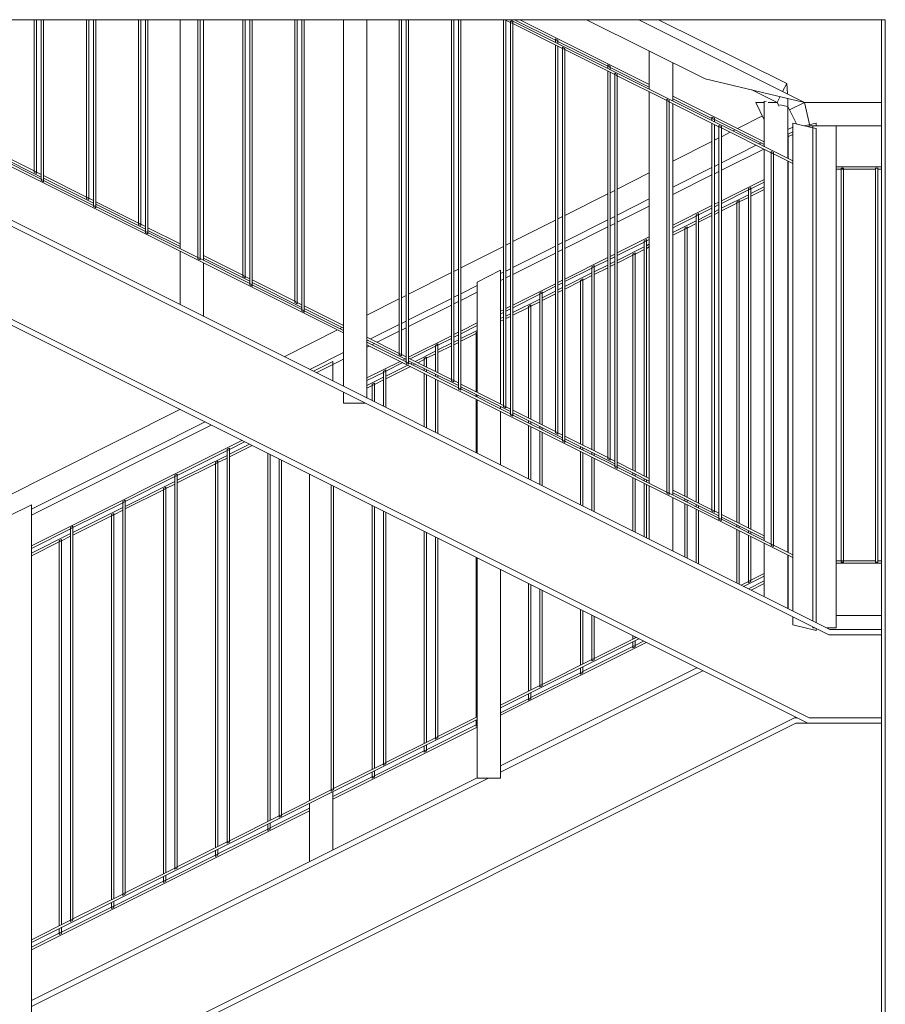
# Model space of a CAD drawing. Header units: centimetres. Extents: x -1589 to 108054, y -205274 to 31709.
# Tile 61 of 256: x 186 to 370, y -4333 to -4123. Entities that reach past the tile are written whole.
import ezdxf

# ---------------------------------------------------------------- set-up
doc = ezdxf.new("R2010")
doc.units = ezdxf.units.CM
doc.header["$LTSCALE"] = 0.01
doc.header["$MEASUREMENT"] = 0
doc.layers.add('2_barierki.ISTN_Nr_pióra__1', color=8, linetype='Continuous', lineweight=0)
doc.layers.add('2_lądowisko_IFC.ISTN_Nr_pióra__1', color=8, linetype='Continuous', lineweight=9)

msp = doc.modelspace()

# ---------------------------------------------------------------- linework, layer by layer
at = {"layer": '2_barierki.ISTN_Nr_pióra__1', "color": 8, "linetype": 'Continuous', "lineweight": 5, "ltscale": 0.1}
for p, q in [((188.61692, -4155.3096), (188.61692, -4123.05833)), ((189.11692, -4155.5596), (189.11692, -4123.05833)), ((190.10731, -4157.08349), (190.10731, -4123.05833)), ((190.60731, -4157.33349), (190.60731, -4123.05833)), ((199.72803, -4160.86516), (199.72803, -4123.05833)), ((200.22803, -4161.11516), (200.22803, -4123.05833)), ((201.21842, -4162.63905), (201.21842, -4123.05833)), ((201.71842, -4162.88905), (201.71842, -4123.05833)), ((210.83914, -4166.42071), (210.83914, -4123.05833)), ((211.33914, -4166.67071), (211.33914, -4123.05833)), ((212.32953, -4168.1946), (212.32953, -4123.05833)), ((212.82953, -4168.4446), (212.82953, -4123.05833)), ((219.70025, -4171.87996), (219.70025, -4123.05833)), ((223.44064, -4173.75016), (223.44064, -4123.05833)), ((223.94064, -4174.00016), (223.94064, -4123.05833)), ((224.70025, -4174.37996), (224.70025, -4123.05833)), ((233.06136, -4177.53182), (233.06136, -4123.05833)), ((233.56136, -4177.78182), (233.56136, -4123.05833)), ((234.55175, -4179.30571), (234.55175, -4123.05833)), ((235.05175, -4179.55571), (235.05175, -4123.05833)), ((244.17247, -4183.08738), (244.17247, -4123.05833)), ((244.67247, -4183.33738), (244.67247, -4123.05833)), ((245.66286, -4184.86127), (245.66286, -4123.05833)), ((246.16286, -4185.11127), (246.16286, -4123.05833)), ((254.52397, -4201.22011), (254.52397, -4123.05833)), ((259.52397, -4203.72011), (259.52397, -4123.05833)), ((266.3947, -4194.19849), (266.3947, -4123.05833)), ((266.8947, -4194.44849), (266.8947, -4123.05833)), ((267.88508, -4195.97238), (267.88508, -4123.05833)), ((268.38508, -4196.22238), (268.38508, -4123.05833)), ((277.50581, -4199.75405), (277.50581, -4123.05833)), ((278.00581, -4200.00405), (278.00581, -4123.05833)), ((278.99619, -4201.52794), (278.99619, -4123.05833)), ((279.49619, -4201.77794), (279.49619, -4123.05833)), ((288.61692, -4205.3096), (288.61692, -4123.05833)), ((290.10731, -4123.64251), (288.93894, -4123.05833)), ((289.11692, -4205.5596), (289.11692, -4123.14731)), ((350.2649, -4153.16229), (290.05698, -4123.05833)), ((290.10731, -4123.363), (290.60731, -4123.613)), ((290.10731, -4123.64251), (290.10731, -4123.363)), ((290.60731, -4123.89251), (290.10731, -4123.64251)), ((290.10731, -4207.08349), (290.10731, -4123.64251)), ((290.60731, -4123.89251), (290.60731, -4123.613)), ((301.21842, -4129.19806), (290.60731, -4123.89251)), ((290.60731, -4207.33349), (290.60731, -4123.89251)), ((299.72803, -4127.42417), (290.99633, -4123.05833)), ((319.70025, -4136.85127), (292.11437, -4123.05833)), ((331.58441, -4135.69172), (306.31761, -4123.05833)), ((352.76475, -4140.69172), (317.49795, -4123.05833)), ((348.98243, -4136.63078), (321.64662, -4123.05833)), ((299.72803, -4127.14467), (300.22803, -4127.39467)), ((299.72803, -4127.42417), (299.72803, -4127.14467)), ((300.22803, -4127.67417), (299.72803, -4127.42417)), ((299.72803, -4127.89385), (299.72803, -4127.42417)), ((299.72803, -4210.86516), (299.72803, -4128.45287)), ((300.22803, -4127.67417), (300.22803, -4127.39467)), ((310.83914, -4132.97973), (300.22803, -4127.67417)), ((300.22803, -4128.14385), (300.22803, -4127.67417)), ((300.22803, -4211.11516), (300.22803, -4128.70287)), ((301.21842, -4128.91856), (301.71842, -4129.16856)), ((301.21842, -4129.19806), (301.21842, -4128.91856)), ((301.71842, -4129.44806), (301.21842, -4129.19806)), ((301.21842, -4212.63905), (301.21842, -4129.19806)), ((301.71842, -4129.44806), (301.71842, -4129.16856)), ((312.32953, -4134.75362), (301.71842, -4129.44806)), ((301.71842, -4212.88905), (301.71842, -4129.44806)), ((319.70025, -4137.87996), (319.70025, -4129.74965)), ((310.83914, -4132.70022), (311.33914, -4132.95022)), ((310.83914, -4132.97973), (310.83914, -4132.70022)), ((311.33914, -4133.22973), (310.83914, -4132.97973)), ((310.83914, -4133.44941), (310.83914, -4132.97973)), ((311.33914, -4133.22973), (311.33914, -4132.95022)), ((324.70025, -4140.37996), (324.70025, -4132.24965)), ((310.83914, -4216.42071), (310.83914, -4134.00843)), ((319.70025, -4137.41029), (311.33914, -4133.22973)), ((311.33914, -4133.69941), (311.33914, -4133.22973)), ((311.33914, -4216.67071), (311.33914, -4134.25843)), ((312.32953, -4134.47411), (312.82953, -4134.72411)), ((312.32953, -4134.75362), (312.32953, -4134.47411)), ((312.82953, -4135.00362), (312.32953, -4134.75362)), ((312.32953, -4218.1946), (312.32953, -4134.75362)), ((312.82953, -4135.00362), (312.82953, -4134.72411)), ((323.44064, -4140.30918), (312.82953, -4135.00362)), ((312.82953, -4218.4446), (312.82953, -4135.00362)), ((352.76475, -4140.69172), (331.58441, -4135.69172)), ((348.11451, -4138.36661), (348.98243, -4136.63078)), ((349.16138, -4138.89004), (348.98243, -4136.63078)), ((319.70025, -4221.87996), (319.70025, -4138.43898)), ((344.20422, -4149.10325), (324.70025, -4139.35127)), ((346.94119, -4140.71326), (341.54911, -4138.04407)), ((323.44064, -4140.02967), (323.94064, -4140.27967)), ((323.44064, -4140.30918), (323.44064, -4140.02967)), ((323.94064, -4140.55918), (323.44064, -4140.30918)), ((323.44064, -4223.75016), (323.44064, -4140.30918)), ((323.94064, -4140.55918), (323.94064, -4140.27967)), ((334.55175, -4145.86473), (323.94064, -4140.55918)), ((323.94064, -4224.00016), (323.94064, -4140.55918)), ((333.06136, -4144.09084), (324.70025, -4139.91029)), ((324.70025, -4224.37996), (324.70025, -4140.93898)), ((344.20025, -4144.38078), (342.37683, -4140.71326)), ((342.37683, -4140.71326), (344.20455, -4140.71326)), ((344.20418, -4150.13193), (344.20457, -4140.41856)), ((344.20457, -4140.41856), (344.57678, -4140.50614)), ((345.01901, -4140.71326), (346.94119, -4140.71326)), ((346.94119, -4140.71326), (347.56563, -4139.46438)), ((347.40681, -4141.46918), (346.94119, -4140.71326)), ((347.48966, -4141.19152), (349.19594, -4141.593)), ((349.20025, -4144.38078), (349.20025, -4139.85026)), ((349.57392, -4142.28795), (352.76786, -4140.69177)), ((352.76786, -4140.69177), (353.94767, -4145.69177)), ((352.76786, -4140.69177), (369.2004, -4140.69177)), ((254.52397, -4189.85084), (159.52397, -4142.35084)), ((349.19637, -4152.62803), (349.19594, -4141.593)), ((351.07656, -4145.29321), (349.20025, -4141.54061)), ((333.06136, -4143.81133), (333.56136, -4144.06133)), ((333.06136, -4144.09084), (333.06136, -4143.81133)), ((333.56136, -4144.34084), (333.06136, -4144.09084)), ((333.06136, -4144.56052), (333.06136, -4144.09084)), ((333.06136, -4227.53182), (333.06136, -4145.11954)), ((333.56136, -4144.34084), (333.56136, -4144.06133)), ((344.17247, -4149.6464), (333.56136, -4144.34084)), ((333.56136, -4144.81052), (333.56136, -4144.34084)), ((333.56136, -4227.78182), (333.56136, -4145.36954)), ((334.55175, -4145.58522), (335.05175, -4145.83522)), ((334.55175, -4145.86473), (334.55175, -4145.58522)), ((338.50927, -4146.25578), (343.80621, -4143.58822)), ((349.20025, -4144.38078), (349.19605, -4144.37395)), ((349.20025, -4152.62996), (349.20025, -4145.16561)), ((350.2649, -4145.10161), (354.52407, -4146.10706)), ((350.2649, -4249.09057), (350.2649, -4145.10161)), ((352.76637, -4145.69212), (355.26786, -4145.10187)), ((355.26786, -4145.69177), (355.26786, -4145.10187)), ((335.05175, -4146.11473), (334.55175, -4145.86473)), ((334.55175, -4229.30571), (334.55175, -4145.86473)), ((335.05175, -4146.11473), (335.05175, -4145.83522)), ((345.66286, -4151.42029), (335.05175, -4146.11473)), ((335.05175, -4229.55571), (335.05175, -4146.11473)), ((335.05175, -4147.997), (336.92726, -4147.05248)), ((337.48427, -4146.77197), (337.95226, -4146.53629)), ((344.20025, -4149.10127), (344.20025, -4146.34595)), ((350.2649, -4145.93862), (349.20025, -4146.47095)), ((349.20025, -4147.47469), (350.2649, -4146.94264)), ((349.20025, -4148.06431), (350.2649, -4147.53225)), ((349.26489, -4152.66228), (349.26489, -4147.44208)), ((353.56821, -4145.88141), (353.94767, -4145.69177)), ((353.94767, -4145.69177), (354.52407, -4145.69177)), ((354.52407, -4145.69177), (359.52407, -4145.69177)), ((354.52407, -4146.10706), (354.52407, -4145.69177)), ((354.52407, -4146.10706), (355.2649, -4146.28195)), ((354.52407, -4251.22016), (354.52407, -4146.10706)), ((355.2649, -4251.59057), (355.2649, -4146.28195)), ((359.52407, -4145.69177), (369.2004, -4145.69177)), ((359.52407, -4252.69177), (359.52407, -4145.69177)), ((324.70025, -4153.21004), (333.06136, -4148.99936)), ((333.56136, -4148.74756), (334.55175, -4148.2488)), ((335.05175, -4153.57385), (342.49551, -4149.83661)), ((343.05337, -4149.55653), (343.52209, -4149.3212)), ((344.07995, -4149.04112), (344.20025, -4148.98072)), ((344.17247, -4149.36689), (344.20421, -4149.38276)), ((344.17247, -4149.6464), (344.17247, -4149.36689)), ((344.2042, -4149.66226), (344.17247, -4149.6464)), ((344.17247, -4150.11608), (344.17247, -4149.6464)), ((188.61692, -4155.3096), (179.49619, -4150.74924)), ((190.10731, -4156.61381), (179.49619, -4151.30826)), ((190.10731, -4157.08349), (179.49619, -4151.77794)), ((335.05175, -4155.13851), (344.07553, -4150.62662)), ((344.17247, -4233.08738), (344.17247, -4150.67509)), ((344.20086, -4234.13027), (344.20416, -4150.69094)), ((345.66286, -4151.14078), (346.16286, -4151.39078)), ((345.66286, -4151.42029), (345.66286, -4151.14078)), ((346.16286, -4151.67029), (345.66286, -4151.42029)), ((345.66286, -4234.86127), (345.66286, -4151.42029)), ((346.16286, -4151.67029), (346.16286, -4151.39078)), ((350.2649, -4153.7213), (346.16286, -4151.67029)), ((346.16286, -4235.11127), (346.16286, -4151.67029)), ((333.56136, -4154.32212), (334.55175, -4153.82488)), ((349.1997, -4236.62969), (349.1964, -4153.18705)), ((349.20025, -4236.62996), (349.20025, -4153.18898)), ((349.26489, -4236.66228), (349.26489, -4153.2213)), ((189.11692, -4155.5596), (188.61692, -4155.3096)), ((188.61692, -4155.58911), (188.61692, -4155.3096)), ((188.61692, -4155.58911), (189.11692, -4155.83911)), ((190.10731, -4156.05479), (189.11692, -4155.5596)), ((189.11692, -4155.83911), (189.11692, -4155.5596)), ((312.82953, -4159.18817), (319.70025, -4155.72805)), ((324.70025, -4158.77096), (333.06136, -4154.57315)), ((324.70025, -4160.31426), (333.06136, -4156.13371)), ((333.56136, -4155.88371), (334.55175, -4155.38851)), ((359.52407, -4154.44177), (369.2004, -4154.44177)), ((359.52407, -4154.94177), (360.59699, -4154.94177)), ((360.59699, -4154.69177), (361.09699, -4154.69177)), ((360.59699, -4154.94177), (360.59699, -4154.69177)), ((360.59699, -4154.94177), (361.09699, -4154.94177)), ((360.59699, -4238.44177), (360.59699, -4154.94177)), ((361.09699, -4154.94177), (361.09699, -4154.69177)), ((361.09699, -4154.94177), (367.88517, -4154.94177)), ((361.09699, -4238.44177), (361.09699, -4154.94177)), ((367.88517, -4154.69177), (368.38517, -4154.69177)), ((367.88517, -4238.69177), (367.88517, -4154.69177)), ((368.38517, -4238.69177), (368.38517, -4154.69177)), ((368.38517, -4154.94177), (369.2004, -4154.94177)), ((190.60731, -4157.33349), (190.10731, -4157.08349)), ((190.10731, -4157.36268), (190.10731, -4157.08349)), ((190.10731, -4157.363), (190.60731, -4157.613)), ((199.72803, -4160.86516), (190.60731, -4156.30479)), ((201.21842, -4162.16937), (190.60731, -4156.86381)), ((201.21842, -4162.63905), (190.60731, -4157.33349)), ((190.60731, -4157.613), (190.60731, -4157.33349)), ((335.05175, -4161.67552), (344.17247, -4157.11516)), ((341.30581, -4159.10751), (344.17247, -4157.67417)), ((301.71842, -4164.78376), (310.83914, -4160.19053)), ((311.33914, -4159.93873), (312.32953, -4159.43997)), ((335.05175, -4162.23454), (340.80581, -4159.35751)), ((340.80581, -4159.078), (341.30581, -4158.828)), ((340.80581, -4159.35751), (340.80581, -4159.078)), ((340.80581, -4159.35751), (341.30581, -4159.10751)), ((340.80581, -4231.40405), (340.80581, -4159.35751)), ((341.30581, -4160.14181), (344.17247, -4158.70847)), ((341.30581, -4159.10751), (341.30581, -4158.828)), ((341.30581, -4231.65405), (341.30581, -4159.10751)), ((341.30581, -4160.70082), (344.17247, -4159.26749)), ((200.22803, -4161.11516), (199.72803, -4160.86516)), ((199.72803, -4161.14467), (199.72803, -4160.86516)), ((199.72803, -4161.14467), (200.22803, -4161.39467)), ((201.21842, -4161.61035), (200.22803, -4161.11516)), ((200.22803, -4161.39467), (200.22803, -4161.11516)), ((210.83914, -4166.42071), (201.71842, -4161.86035)), ((212.32953, -4167.72492), (201.71842, -4162.41937)), ((312.82953, -4164.73082), (319.70025, -4161.28128)), ((333.56136, -4162.42071), (334.55175, -4161.92552)), ((335.05175, -4163.26883), (340.80581, -4160.39181)), ((335.05175, -4163.82785), (338.37476, -4162.16634)), ((338.37476, -4161.88684), (338.87476, -4161.63684)), ((338.37476, -4162.16634), (338.37476, -4161.88684)), ((338.37476, -4162.16634), (338.87476, -4161.91634)), ((338.37476, -4230.18852), (338.37476, -4162.16634)), ((338.87476, -4161.91634), (340.80581, -4160.95082)), ((338.87476, -4161.91634), (338.87476, -4161.63684)), ((338.87476, -4230.43852), (338.87476, -4161.91634)), ((201.71842, -4162.88905), (201.21842, -4162.63905)), ((201.21842, -4162.91856), (201.21842, -4162.63905)), ((201.21842, -4162.91856), (201.71842, -4163.16856)), ((212.32953, -4168.1946), (201.71842, -4162.88905)), ((201.71842, -4163.16856), (201.71842, -4162.88905)), ((312.82953, -4166.24962), (319.70025, -4162.81426)), ((324.70025, -4166.85127), (333.06136, -4162.67071)), ((329.6947, -4164.63355), (330.1947, -4164.38355)), ((330.1947, -4164.66306), (333.06136, -4163.22973)), ((330.1947, -4165.69736), (333.06136, -4164.26403)), ((330.1947, -4164.66306), (330.1947, -4164.38355)), ((333.56136, -4162.97973), (334.55175, -4162.48454)), ((333.56136, -4164.01403), (334.55175, -4163.51883)), ((333.56136, -4164.57304), (334.55175, -4164.07785)), ((211.33914, -4166.67071), (210.83914, -4166.42071)), ((210.83914, -4166.70022), (210.83914, -4166.42071)), ((290.60731, -4170.37934), (299.72803, -4165.78612)), ((300.22803, -4165.53432), (301.21842, -4165.03556)), ((301.71842, -4170.30931), (310.83914, -4165.73012)), ((311.33914, -4165.47909), (312.32953, -4164.98186)), ((311.33914, -4166.99482), (312.32953, -4166.49962)), ((324.70025, -4167.41029), (329.6947, -4164.91306)), ((324.70025, -4168.44458), (329.6947, -4165.94736)), ((327.76365, -4167.4719), (329.6947, -4166.50638)), ((329.6947, -4164.91306), (329.6947, -4164.63355)), ((329.6947, -4164.91306), (330.1947, -4164.66306)), ((329.6947, -4225.84849), (329.6947, -4164.91306)), ((330.1947, -4226.09849), (330.1947, -4164.66306)), ((330.1947, -4166.25638), (333.06136, -4164.82304)), ((210.83914, -4166.70022), (211.33914, -4166.95022)), ((212.32953, -4167.16591), (211.33914, -4166.67071)), ((211.33914, -4166.95022), (211.33914, -4166.67071)), ((212.82953, -4168.4446), (212.32953, -4168.1946)), ((212.32953, -4168.47411), (212.32953, -4168.1946)), ((212.32953, -4168.47411), (212.82953, -4168.72411)), ((219.70025, -4170.85127), (212.82953, -4167.41591)), ((219.70025, -4171.41029), (212.82953, -4167.97492)), ((223.44064, -4173.75016), (212.82953, -4168.4446)), ((212.82953, -4168.72411), (212.82953, -4168.4446)), ((301.71842, -4171.80518), (310.83914, -4167.24482)), ((324.70025, -4169.0036), (327.26365, -4167.7219)), ((327.26365, -4167.44239), (327.76365, -4167.19239)), ((327.26365, -4167.7219), (327.26365, -4167.44239)), ((327.26365, -4167.7219), (327.76365, -4167.4719)), ((327.26365, -4224.63297), (327.26365, -4167.7219)), ((327.76365, -4167.4719), (327.76365, -4167.19239)), ((327.76365, -4224.88297), (327.76365, -4167.4719)), ((289.11692, -4171.12991), (290.10731, -4170.63115)), ((300.22803, -4171.05758), (301.21842, -4170.56034)), ((312.82953, -4172.78663), (319.70025, -4169.35127)), ((312.82953, -4173.34565), (318.58359, -4170.46862)), ((318.58359, -4170.18911), (319.08359, -4169.93911)), ((318.58359, -4170.46862), (318.58359, -4170.18911)), ((318.58359, -4170.46862), (319.08359, -4170.21862)), ((318.58359, -4220.29293), (318.58359, -4170.46862)), ((319.08359, -4170.21862), (319.70025, -4169.91029)), ((319.08359, -4170.21862), (319.08359, -4169.93911)), ((319.08359, -4220.54293), (319.08359, -4170.21862)), ((219.70025, -4183.80825), (219.70025, -4172.43898)), ((279.49619, -4175.97493), (288.61692, -4171.38171)), ((290.60731, -4175.8878), (299.72803, -4171.30861)), ((290.60731, -4177.36073), (299.72803, -4172.80037)), ((300.22803, -4172.55037), (301.21842, -4172.05518)), ((312.82953, -4174.37995), (318.58359, -4171.50292)), ((316.15254, -4172.99795), (316.65254, -4172.74795)), ((316.65254, -4173.02746), (318.58359, -4172.06193)), ((316.65254, -4173.02746), (316.65254, -4172.74795)), ((319.08359, -4171.25292), (319.70025, -4170.94458)), ((319.08359, -4171.81193), (319.70025, -4171.5036)), ((223.94064, -4174.00016), (223.44064, -4173.75016)), ((223.44064, -4174.02967), (223.44064, -4173.75016)), ((223.44064, -4174.02967), (223.94064, -4174.27967)), ((234.55175, -4179.30571), (223.94064, -4174.00016)), ((223.94064, -4174.27967), (223.94064, -4174.00016)), ((233.06136, -4177.53182), (224.70025, -4173.35127)), ((234.55175, -4178.83603), (224.70025, -4173.91029)), ((224.70025, -4186.30825), (224.70025, -4174.93898)), ((301.71842, -4178.34219), (310.83914, -4173.78182)), ((307.97247, -4175.77417), (310.83914, -4174.34084)), ((311.33914, -4173.53182), (312.32953, -4173.03663)), ((311.33914, -4174.09084), (312.32953, -4173.59565)), ((311.33914, -4175.12514), (312.32953, -4174.62995)), ((312.82953, -4174.93896), (316.15254, -4173.27746)), ((316.15254, -4173.27746), (316.15254, -4172.99795)), ((316.15254, -4173.27746), (316.65254, -4173.02746)), ((316.15254, -4219.07741), (316.15254, -4173.27746)), ((316.65254, -4219.32741), (316.65254, -4173.02746)), ((268.38508, -4181.57052), (277.50581, -4176.9773)), ((278.00581, -4176.7255), (278.99619, -4176.22673)), ((283.00025, -4178.98078), (288.00025, -4176.48078)), ((288.00025, -4205.00127), (288.00025, -4176.48078)), ((288.00025, -4177.1967), (288.61692, -4176.8871)), ((289.11692, -4176.63606), (290.10731, -4176.13883)), ((301.71842, -4178.9012), (307.47247, -4176.02417)), ((301.71842, -4179.9355), (307.47247, -4177.05847)), ((307.47247, -4175.74467), (307.97247, -4175.49467)), ((307.47247, -4176.02417), (307.47247, -4175.74467)), ((307.47247, -4176.02417), (307.97247, -4175.77417)), ((307.47247, -4214.73738), (307.47247, -4176.02417)), ((307.97247, -4176.80847), (310.83914, -4175.37514)), ((307.97247, -4175.77417), (307.97247, -4175.49467)), ((307.97247, -4214.98738), (307.97247, -4175.77417)), ((307.97247, -4177.36749), (310.83914, -4175.93416)), ((311.33914, -4175.68416), (312.32953, -4175.18896)), ((233.56136, -4177.78182), (233.06136, -4177.53182)), ((233.06136, -4177.81133), (233.06136, -4177.53182)), ((233.06136, -4177.81133), (233.56136, -4178.06133)), ((234.55175, -4178.27702), (233.56136, -4177.78182)), ((233.56136, -4178.06133), (233.56136, -4177.78182)), ((244.17247, -4183.08738), (235.05175, -4178.52702)), ((245.66286, -4184.39159), (235.05175, -4179.08603)), ((283.00025, -4202.50127), (283.00025, -4178.98078)), ((288.00025, -4178.66426), (288.61692, -4178.35593)), ((289.11692, -4178.10593), (290.10731, -4177.61073)), ((300.22803, -4179.08738), (301.21842, -4178.59219)), ((300.22803, -4179.6464), (301.21842, -4179.1512)), ((301.71842, -4180.49452), (305.04143, -4178.83301)), ((305.04143, -4178.5535), (305.54143, -4178.3035)), ((305.04143, -4178.83301), (305.04143, -4178.5535)), ((305.04143, -4178.83301), (305.54143, -4178.58301)), ((305.04143, -4213.52186), (305.04143, -4178.83301)), ((305.54143, -4178.58301), (307.47247, -4177.61749)), ((305.54143, -4178.58301), (305.54143, -4178.3035)), ((305.54143, -4213.77186), (305.54143, -4178.58301)), ((235.05175, -4179.55571), (234.55175, -4179.30571)), ((234.55175, -4179.58522), (234.55175, -4179.30571)), ((234.55175, -4179.58522), (235.05175, -4179.83522)), ((245.66286, -4184.86127), (235.05175, -4179.55571)), ((235.05175, -4179.83522), (235.05175, -4179.55571)), ((279.49619, -4181.46628), (283.00025, -4179.70702)), ((279.49619, -4182.91629), (283.00025, -4181.16426)), ((290.60731, -4183.89774), (299.72803, -4179.33738)), ((296.36136, -4181.30022), (296.86136, -4181.05022)), ((296.36136, -4181.57973), (296.36136, -4181.30022)), ((296.36136, -4181.57973), (296.86136, -4181.32973)), ((296.86136, -4181.32973), (299.72803, -4179.8964)), ((296.86136, -4182.36403), (299.72803, -4180.93069)), ((296.86136, -4181.32973), (296.86136, -4181.05022)), ((296.86136, -4209.43182), (296.86136, -4181.32973)), ((300.22803, -4180.68069), (301.21842, -4180.1855)), ((300.22803, -4181.23971), (301.21842, -4180.74452)), ((244.67247, -4183.33738), (244.17247, -4183.08738)), ((244.17247, -4183.36689), (244.17247, -4183.08738)), ((244.17247, -4183.36689), (244.67247, -4183.61689)), ((245.66286, -4183.83257), (244.67247, -4183.33738)), ((244.67247, -4183.61689), (244.67247, -4183.33738)), ((259.52397, -4186.033), (266.3947, -4182.57288)), ((266.8947, -4182.32108), (267.88508, -4181.82232)), ((268.38508, -4187.04477), (277.50581, -4182.46558)), ((278.00581, -4182.21455), (278.99619, -4181.71731)), ((278.00581, -4183.66148), (278.99619, -4183.16629)), ((290.60731, -4184.45676), (296.36136, -4181.57973)), ((290.60731, -4185.49106), (296.36136, -4182.61403)), ((294.43032, -4184.13857), (296.36136, -4183.17304)), ((296.36136, -4209.18182), (296.36136, -4181.57973)), ((296.86136, -4182.92304), (299.72803, -4181.48971)), ((246.16286, -4185.11127), (245.66286, -4184.86127)), ((245.66286, -4185.14078), (245.66286, -4184.86127)), ((245.66286, -4185.14078), (246.16286, -4185.39078)), ((254.52397, -4188.26313), (246.16286, -4184.08257)), ((254.52397, -4188.82214), (246.16286, -4184.64159)), ((254.52397, -4189.29182), (246.16286, -4185.11127)), ((246.16286, -4185.39078), (246.16286, -4185.11127)), ((268.38508, -4188.47185), (277.50581, -4183.91148)), ((288.00025, -4185.20127), (288.61692, -4184.89293)), ((288.00025, -4185.76029), (288.61692, -4185.45195)), ((289.11692, -4184.64293), (290.10731, -4184.14774)), ((289.11692, -4185.20195), (290.10731, -4184.70676)), ((290.60731, -4186.05007), (293.93032, -4184.38857)), ((293.93032, -4184.10906), (294.43032, -4183.85906)), ((293.93032, -4184.38857), (293.93032, -4184.10906)), ((293.93032, -4184.38857), (294.43032, -4184.13857)), ((293.93032, -4207.9663), (293.93032, -4184.38857)), ((294.43032, -4184.13857), (294.43032, -4183.85906)), ((294.43032, -4208.2163), (294.43032, -4184.13857)), ((266.8947, -4187.79304), (267.88508, -4187.2958)), ((288.00025, -4186.79458), (288.61692, -4186.48625)), ((288.00025, -4187.3536), (288.61692, -4187.04527)), ((289.11692, -4186.23625), (290.10731, -4185.74106)), ((289.11692, -4186.79527), (290.10731, -4186.30007)), ((241.90036, -4194.9083), (253.22881, -4189.20326)), ((253.78582, -4188.92275), (254.25381, -4188.68707)), ((260.25295, -4191.12762), (266.3947, -4188.04407)), ((261.66325, -4191.83276), (266.3947, -4189.46704)), ((266.8947, -4189.21704), (267.88508, -4188.72185)), ((278.00581, -4190.19849), (278.99619, -4189.7033)), ((279.49619, -4189.4533), (283.00025, -4187.70127)), ((279.49619, -4190.01231), (283.00025, -4188.26029)), ((279.49619, -4191.04661), (283.00025, -4189.29458)), ((282.81921, -4189.66461), (283.00025, -4189.57409)), ((282.81921, -4189.94412), (282.81921, -4189.66461)), ((266.3947, -4194.19849), (259.52397, -4190.76313)), ((267.88508, -4195.5027), (259.52397, -4191.32214)), ((259.52397, -4191.49361), (259.69508, -4191.4077)), ((267.88508, -4195.97238), (259.52397, -4191.79182)), ((268.38508, -4195.00885), (277.50581, -4190.44849)), ((274.63914, -4192.44084), (277.50581, -4191.00751)), ((278.00581, -4190.75751), (278.99619, -4190.26231)), ((278.00581, -4191.79181), (278.99619, -4191.29661)), ((279.49619, -4191.60563), (282.81921, -4189.94412)), ((282.81921, -4189.94412), (283.00025, -4189.8536)), ((282.81921, -4202.41075), (282.81921, -4189.94412)), ((350.2649, -4237.7213), (259.52397, -4192.35084)), ((259.52397, -4192.9024), (260.07553, -4192.62662)), ((260.63455, -4192.34711), (261.10423, -4192.11227)), ((268.75927, -4195.38078), (274.13914, -4192.69084)), ((269.79357, -4195.89793), (274.13914, -4193.72514)), ((274.13914, -4192.41133), (274.63914, -4192.16133)), ((274.13914, -4192.69084), (274.13914, -4192.41133)), ((274.13914, -4192.69084), (274.63914, -4192.44084)), ((274.13914, -4198.07071), (274.13914, -4192.69084)), ((274.63914, -4193.47514), (277.50581, -4192.04181)), ((274.63914, -4192.44084), (274.63914, -4192.16133)), ((274.63914, -4198.32071), (274.63914, -4192.44084)), ((274.63914, -4194.03416), (277.50581, -4192.60082)), ((278.00581, -4192.35082), (278.99619, -4191.85563)), ((247.32265, -4197.61945), (254.52397, -4194.00393)), ((248.11609, -4198.01617), (252.23587, -4195.95628)), ((252.23587, -4196.54645), (254.52397, -4195.4024)), ((252.23587, -4196.54645), (252.23587, -4195.95628)), ((259.52397, -4199.43941), (266.61254, -4195.89512)), ((266.8947, -4194.44849), (266.3947, -4194.19849)), ((266.3947, -4194.478), (266.3947, -4194.19849)), ((266.3947, -4194.478), (266.8947, -4194.728)), ((267.88508, -4194.94368), (266.8947, -4194.44849)), ((266.8947, -4194.728), (266.8947, -4194.44849)), ((267.17156, -4195.61562), (267.64123, -4195.38078)), ((267.73057, -4195.89512), (267.88508, -4195.81787)), ((268.38508, -4196.22238), (267.88508, -4195.97238)), ((267.88508, -4196.25189), (267.88508, -4195.97238)), ((277.50581, -4199.75405), (268.38508, -4195.19368)), ((278.99619, -4201.05826), (268.38508, -4195.7527)), ((270.35258, -4196.17743), (271.7081, -4195.49968)), ((271.7081, -4195.22017), (272.2081, -4194.97017)), ((271.7081, -4195.49968), (271.7081, -4195.22017)), ((271.7081, -4195.49968), (272.2081, -4195.24968)), ((271.7081, -4196.85519), (271.7081, -4195.49968)), ((272.2081, -4195.24968), (274.13914, -4194.28416)), ((272.2081, -4195.24968), (272.2081, -4194.97017)), ((272.2081, -4197.10519), (272.2081, -4195.24968)), ((248.70626, -4198.31126), (252.23587, -4196.54645)), ((252.23587, -4200.07606), (252.23587, -4196.54645)), ((263.02803, -4197.96689), (263.52803, -4197.71689)), ((263.02803, -4198.2464), (263.02803, -4197.96689)), ((263.02803, -4198.2464), (263.52803, -4197.9964)), ((263.52803, -4197.9964), (267.17156, -4196.17463)), ((263.52803, -4199.03069), (268.20585, -4196.69178)), ((263.52803, -4199.58971), (268.76487, -4196.97129)), ((263.52803, -4197.9964), (263.52803, -4197.71689)), ((263.52803, -4205.72214), (263.52803, -4197.9964)), ((267.88508, -4196.25189), (268.38508, -4196.50189)), ((278.99619, -4201.52794), (268.38508, -4196.22238)), ((268.38508, -4196.50189), (268.38508, -4196.22238)), ((268.76487, -4196.41227), (269.23455, -4196.17743)), ((269.32389, -4196.69178), (269.79357, -4196.45694)), ((271.7081, -4197.88389), (271.7081, -4197.41421)), ((272.2081, -4198.13389), (272.2081, -4197.66421)), ((259.52397, -4199.99843), (263.02803, -4198.2464)), ((259.52397, -4201.03273), (263.02803, -4199.28069)), ((261.09699, -4200.80523), (263.02803, -4199.83971)), ((263.02803, -4205.47214), (263.02803, -4198.2464)), ((271.7081, -4209.81217), (271.7081, -4198.4429)), ((272.2081, -4210.06217), (272.2081, -4198.6929)), ((274.13914, -4199.09941), (274.13914, -4198.62973)), ((274.13914, -4211.0277), (274.13914, -4199.65843)), ((274.63914, -4199.34941), (274.63914, -4198.87973)), ((274.63914, -4211.2777), (274.63914, -4199.90843)), ((278.00581, -4200.00405), (277.50581, -4199.75405)), ((277.50581, -4200.03355), (277.50581, -4199.75405)), ((277.50581, -4200.03355), (278.00581, -4200.28355)), ((278.99619, -4200.49924), (278.00581, -4200.00405)), ((278.00581, -4200.28355), (278.00581, -4200.00405)), ((259.52397, -4201.59174), (260.59699, -4201.05523)), ((260.59699, -4200.77572), (261.09699, -4200.52572)), ((260.59699, -4201.05523), (260.59699, -4200.77572)), ((260.59699, -4201.05523), (261.09699, -4200.80523)), ((260.59699, -4204.25662), (260.59699, -4201.05523)), ((261.09699, -4200.80523), (261.09699, -4200.52572)), ((261.09699, -4204.50662), (261.09699, -4200.80523)), ((279.49619, -4201.77794), (278.99619, -4201.52794)), ((278.99619, -4201.80744), (278.99619, -4201.52794)), ((278.99619, -4201.80744), (279.49619, -4202.05744)), ((288.61692, -4205.3096), (279.49619, -4200.74924)), ((290.10731, -4206.61381), (279.49619, -4201.30826)), ((290.10731, -4207.08349), (279.49619, -4201.77794)), ((279.49619, -4202.05744), (279.49619, -4201.77794)), ((254.52397, -4204.82133), (254.52397, -4202.50585)), ((282.81921, -4203.43944), (282.81921, -4202.96976)), ((282.81921, -4215.36773), (282.81921, -4203.99846)), ((283.00025, -4203.52996), (283.00025, -4203.06029)), ((283.00025, -4215.45825), (283.00025, -4204.08898)), ((29.98243, -4301.63078), (219.61995, -4206.12878)), ((254.52397, -4204.82133), (259.15494, -4204.82133)), ((288.00025, -4206.02996), (288.00025, -4205.56029)), ((289.11692, -4205.5596), (288.61692, -4205.3096)), ((288.61692, -4205.58911), (288.61692, -4205.3096)), ((288.61692, -4205.58911), (289.11692, -4205.83911)), ((290.10731, -4206.05479), (289.11692, -4205.5596)), ((289.11692, -4205.83911), (289.11692, -4205.5596)), ((299.72803, -4210.86516), (290.60731, -4206.30479)), ((288.00025, -4217.95825), (288.00025, -4206.58898)), ((290.60731, -4207.33349), (290.10731, -4207.08349)), ((290.10731, -4207.363), (290.10731, -4207.08349)), ((290.10731, -4207.363), (290.60731, -4207.613)), ((301.21842, -4212.16937), (290.60731, -4206.86381)), ((301.21842, -4212.63905), (290.60731, -4207.33349)), ((290.60731, -4207.613), (290.60731, -4207.33349)), ((293.93032, -4208.995), (293.93032, -4208.52532)), ((188.00025, -4227.40308), (225.00802, -4208.82282)), ((188.00025, -4228.66426), (226.34558, -4209.4916)), ((293.93032, -4220.92329), (293.93032, -4209.55402)), ((294.43032, -4209.245), (294.43032, -4208.77532)), ((294.43032, -4221.17329), (294.43032, -4209.80402)), ((296.36136, -4210.21052), (296.36136, -4209.74084)), ((296.86136, -4210.46052), (296.86136, -4209.99084)), ((188.00025, -4235.20127), (232.88259, -4212.7601)), ((296.36136, -4222.13881), (296.36136, -4210.76954)), ((296.86136, -4222.38881), (296.86136, -4211.01954)), ((300.22803, -4211.11516), (299.72803, -4210.86516)), ((299.72803, -4211.14467), (299.72803, -4210.86516)), ((299.72803, -4211.14467), (300.22803, -4211.39467)), ((301.21842, -4211.61035), (300.22803, -4211.11516)), ((300.22803, -4211.39467), (300.22803, -4211.11516)), ((301.71842, -4212.88905), (301.21842, -4212.63905)), ((301.21842, -4212.91856), (301.21842, -4212.63905)), ((310.83914, -4216.42071), (301.71842, -4211.86035)), ((312.32953, -4217.72492), (301.71842, -4212.41937)), ((219.08359, -4220.21862), (229.6947, -4214.91306)), ((229.6947, -4214.63355), (230.1947, -4214.38355)), ((229.6947, -4214.91306), (229.6947, -4214.63355)), ((229.6947, -4214.91306), (230.1947, -4214.66306)), ((229.6947, -4298.35405), (229.6947, -4214.91306)), ((230.1947, -4214.66306), (233.44161, -4213.03961)), ((230.1947, -4215.69736), (234.4759, -4213.55676)), ((230.1947, -4216.25638), (235.03492, -4213.83627)), ((230.1947, -4214.66306), (230.1947, -4214.38355)), ((230.1947, -4298.10405), (230.1947, -4214.66306)), ((301.21842, -4212.91856), (301.71842, -4213.16856)), ((312.32953, -4218.1946), (301.71842, -4212.88905)), ((301.71842, -4213.16856), (301.71842, -4212.88905)), ((305.04143, -4214.55055), (305.04143, -4214.08087)), ((305.54143, -4214.80055), (305.54143, -4214.33087)), ((219.08359, -4221.25292), (229.6947, -4215.94736)), ((227.76365, -4217.4719), (229.6947, -4216.50638)), ((238.37476, -4294.01401), (238.37476, -4215.50619)), ((238.87476, -4293.76401), (238.87476, -4215.75619)), ((240.80581, -4292.79849), (240.80581, -4216.72171)), ((241.30581, -4292.54849), (241.30581, -4216.97171)), ((305.04143, -4226.47884), (305.04143, -4215.10957)), ((305.54143, -4226.72884), (305.54143, -4215.35957)), ((307.47247, -4215.76608), (307.47247, -4215.2964)), ((307.47247, -4227.69436), (307.47247, -4216.32509)), ((307.97247, -4216.01608), (307.97247, -4215.5464)), ((307.97247, -4227.94436), (307.97247, -4216.57509)), ((311.33914, -4216.67071), (310.83914, -4216.42071)), ((310.83914, -4216.70022), (310.83914, -4216.42071)), ((310.83914, -4216.70022), (311.33914, -4216.95022)), ((312.32953, -4217.16591), (311.33914, -4216.67071)), ((311.33914, -4216.95022), (311.33914, -4216.67071)), ((219.08359, -4221.81193), (227.26365, -4217.7219)), ((227.26365, -4217.44239), (227.76365, -4217.19239)), ((227.26365, -4217.7219), (227.26365, -4217.44239)), ((227.26365, -4217.7219), (227.76365, -4217.4719)), ((227.26365, -4299.56957), (227.26365, -4217.7219)), ((227.76365, -4217.4719), (227.76365, -4217.19239)), ((227.76365, -4299.31957), (227.76365, -4217.4719)), ((312.82953, -4218.4446), (312.32953, -4218.1946)), ((312.32953, -4218.47411), (312.32953, -4218.1946)), ((312.32953, -4218.47411), (312.82953, -4218.72411)), ((319.70025, -4220.85127), (312.82953, -4217.41591)), ((319.70025, -4221.41029), (312.82953, -4217.97492)), ((323.44064, -4223.75016), (312.82953, -4218.4446)), ((312.82953, -4218.72411), (312.82953, -4218.4446)), ((207.97247, -4225.77417), (218.58359, -4220.46862)), ((218.58359, -4220.18911), (219.08359, -4219.93911)), ((218.58359, -4220.46862), (218.58359, -4220.18911)), ((218.58359, -4220.46862), (219.08359, -4220.21862)), ((218.58359, -4303.9096), (218.58359, -4220.46862)), ((219.08359, -4220.21862), (219.08359, -4219.93911)), ((219.08359, -4303.6596), (219.08359, -4220.21862)), ((247.23587, -4289.58346), (247.23587, -4219.93674)), ((316.15254, -4220.10611), (316.15254, -4219.63643)), ((316.15254, -4232.0344), (316.15254, -4220.66513)), ((316.65254, -4220.35611), (316.65254, -4219.88643)), ((316.65254, -4232.2844), (316.65254, -4220.91513)), ((318.58359, -4221.32163), (318.58359, -4220.85195)), ((319.08359, -4221.57163), (319.08359, -4221.10195)), ((207.97247, -4226.80847), (218.58359, -4221.50292)), ((207.97247, -4227.36749), (216.15254, -4223.27746)), ((216.15254, -4222.99795), (216.65254, -4222.74795)), ((216.15254, -4223.27746), (216.15254, -4222.99795)), ((216.15254, -4223.27746), (216.65254, -4223.02746)), ((216.15254, -4305.12512), (216.15254, -4223.27746)), ((216.65254, -4223.02746), (218.58359, -4222.06193)), ((216.65254, -4223.02746), (216.65254, -4222.74795)), ((216.65254, -4304.87512), (216.65254, -4223.02746)), ((251.91692, -4287.24293), (251.91692, -4222.27726)), ((252.41692, -4286.99293), (252.41692, -4222.52726)), ((318.58359, -4233.24992), (318.58359, -4221.88065)), ((319.08359, -4233.49992), (319.08359, -4222.13065)), ((319.70025, -4233.80825), (319.70025, -4222.43898)), ((323.94064, -4224.00016), (323.44064, -4223.75016)), ((323.44064, -4224.02967), (323.44064, -4223.75016)), ((323.44064, -4224.02967), (323.94064, -4224.27967)), ((334.55175, -4229.30571), (323.94064, -4224.00016)), ((323.94064, -4224.27967), (323.94064, -4224.00016)), ((333.06136, -4227.53182), (324.70025, -4223.35127)), ((334.55175, -4228.83603), (324.70025, -4223.91029)), ((324.70025, -4236.30825), (324.70025, -4224.93898)), ((327.26365, -4225.66166), (327.26365, -4225.19199)), ((183.00025, -4228.98078), (188.00025, -4226.48078)), ((188.00025, -4334.73078), (188.00025, -4226.48078)), ((196.86136, -4231.32973), (207.47247, -4226.02417)), ((196.86136, -4232.36403), (207.47247, -4227.05847)), ((207.47247, -4225.74467), (207.97247, -4225.49467)), ((207.47247, -4226.02417), (207.47247, -4225.74467)), ((207.47247, -4226.02417), (207.97247, -4225.77417)), ((207.47247, -4309.46516), (207.47247, -4226.02417)), ((207.97247, -4225.77417), (207.97247, -4225.49467)), ((207.97247, -4309.21516), (207.97247, -4225.77417)), ((260.59699, -4282.9029), (260.59699, -4226.6173)), ((261.09699, -4282.6529), (261.09699, -4226.8673)), ((327.26365, -4237.58995), (327.26365, -4226.22068)), ((327.76365, -4225.91166), (327.76365, -4225.44199)), ((327.76365, -4237.83995), (327.76365, -4226.47068)), ((329.6947, -4226.87719), (329.6947, -4226.40751)), ((329.6947, -4238.80547), (329.6947, -4227.4362)), ((330.1947, -4227.12719), (330.1947, -4226.65751)), ((196.86136, -4232.92304), (205.04143, -4228.83301)), ((205.04143, -4228.5535), (205.54143, -4228.3035)), ((205.04143, -4228.83301), (205.04143, -4228.5535)), ((205.04143, -4228.83301), (205.54143, -4228.58301)), ((205.04143, -4310.68068), (205.04143, -4228.83301)), ((205.54143, -4228.58301), (207.47247, -4227.61749)), ((205.54143, -4228.58301), (205.54143, -4228.3035)), ((205.54143, -4310.43068), (205.54143, -4228.58301)), ((263.02803, -4281.68738), (263.02803, -4227.83282)), ((263.52803, -4281.43738), (263.52803, -4228.08282)), ((330.1947, -4239.05547), (330.1947, -4227.6862)), ((333.56136, -4227.78182), (333.06136, -4227.53182)), ((333.06136, -4227.81133), (333.06136, -4227.53182)), ((333.06136, -4227.81133), (333.56136, -4228.06133)), ((334.55175, -4228.27702), (333.56136, -4227.78182)), ((333.56136, -4228.06133), (333.56136, -4227.78182)), ((335.05175, -4229.55571), (334.55175, -4229.30571)), ((334.55175, -4229.58522), (334.55175, -4229.30571)), ((334.55175, -4229.58522), (335.05175, -4229.83522)), ((344.17247, -4233.08738), (335.05175, -4228.52702)), ((344.20088, -4233.6606), (335.05175, -4229.08603)), ((345.66286, -4234.86127), (335.05175, -4229.55571)), ((335.05175, -4229.83522), (335.05175, -4229.55571)), ((188.00025, -4235.76029), (196.36136, -4231.57973)), ((196.36136, -4231.30022), (196.86136, -4231.05022)), ((196.36136, -4231.57973), (196.36136, -4231.30022)), ((196.36136, -4231.57973), (196.86136, -4231.32973)), ((196.36136, -4315.02071), (196.36136, -4231.57973)), ((196.86136, -4231.32973), (196.86136, -4231.05022)), ((196.86136, -4314.77071), (196.86136, -4231.32973)), ((338.37476, -4231.21722), (338.37476, -4230.74754)), ((338.87476, -4231.46722), (338.87476, -4230.99754)), ((188.00025, -4236.79458), (196.36136, -4232.61403)), ((194.43032, -4234.13857), (196.36136, -4233.17304)), ((271.7081, -4277.34735), (271.7081, -4232.17285)), ((272.2081, -4277.09735), (272.2081, -4232.42285)), ((274.13914, -4276.13182), (274.13914, -4233.38838)), ((274.63914, -4275.88182), (274.63914, -4233.63838)), ((338.37476, -4243.14551), (338.37476, -4231.77624)), ((338.87476, -4243.39551), (338.87476, -4232.02624)), ((340.80581, -4232.43274), (340.80581, -4231.96306)), ((340.80581, -4242.79849), (340.80581, -4232.99176)), ((341.30581, -4232.68274), (341.30581, -4232.21306)), ((341.30581, -4242.54849), (341.30581, -4233.24176)), ((344.2009, -4233.10159), (344.17247, -4233.08738)), ((344.17247, -4233.36689), (344.17247, -4233.08738)), ((344.17247, -4233.36689), (344.20089, -4233.38109)), ((344.20025, -4234.12996), (344.20025, -4233.66029)), ((188.00025, -4237.3536), (193.93032, -4234.38857)), ((193.93032, -4234.10906), (194.43032, -4233.85906)), ((193.93032, -4234.38857), (193.93032, -4234.10906)), ((193.93032, -4234.38857), (194.43032, -4234.13857)), ((193.93032, -4316.23623), (193.93032, -4234.38857)), ((194.43032, -4234.13857), (194.43032, -4233.85906)), ((194.43032, -4315.98623), (194.43032, -4234.13857)), ((344.20025, -4234.68927), (344.20025, -4234.68898)), ((344.20038, -4246.05832), (344.20083, -4234.68927)), ((346.16286, -4235.11127), (345.66286, -4234.86127)), ((345.66286, -4235.14078), (345.66286, -4234.86127)), ((345.66286, -4235.14078), (346.16286, -4235.39078)), ((350.2649, -4237.16229), (346.16286, -4235.11127)), ((346.16286, -4235.39078), (346.16286, -4235.11127)), ((282.81921, -4271.79179), (282.81921, -4237.72841)), ((283.00025, -4284.73078), (283.00025, -4237.81893)), ((349.20017, -4248.55821), (349.19972, -4237.18872)), ((349.26489, -4248.59057), (349.26489, -4237.2213)), ((359.52407, -4238.44177), (360.59699, -4238.44177)), ((359.52407, -4238.94177), (369.2004, -4238.94177)), ((360.59699, -4238.44177), (361.09699, -4238.44177)), ((360.59699, -4238.69177), (360.59699, -4238.44177)), ((360.59699, -4238.69177), (361.09699, -4238.69177)), ((361.09699, -4238.44177), (367.88517, -4238.44177)), ((361.09699, -4238.69177), (361.09699, -4238.44177)), ((367.88517, -4238.69177), (368.38517, -4238.69177)), ((368.38517, -4238.44177), (369.2004, -4238.44177)), ((288.00025, -4284.73078), (288.00025, -4240.31893)), ((339.80229, -4243.85927), (344.20025, -4241.66029)), ((341.30581, -4242.54849), (344.20025, -4241.10127)), ((293.93032, -4266.23623), (293.93032, -4243.28397)), ((294.43032, -4265.98623), (294.43032, -4243.53397)), ((339.24327, -4243.57976), (340.80581, -4242.79849)), ((340.80581, -4242.79849), (341.30581, -4242.54849)), ((340.80581, -4243.078), (340.80581, -4242.79849)), ((340.80581, -4243.078), (341.30581, -4242.828)), ((340.83658, -4244.37642), (344.20025, -4242.69458)), ((341.30581, -4242.828), (341.30581, -4242.54849)), ((341.3956, -4244.65593), (344.20025, -4243.2536)), ((296.36136, -4265.02071), (296.36136, -4244.49949)), ((296.86136, -4264.77071), (296.86136, -4244.74949)), ((305.04143, -4260.68068), (305.04143, -4248.83952)), ((305.54143, -4260.43068), (305.54143, -4249.08952)), ((307.47247, -4259.46516), (307.47247, -4250.05504)), ((307.97247, -4259.21516), (307.97247, -4250.30504)), ((350.2649, -4252.10161), (350.2649, -4250.37631)), ((350.2649, -4252.10161), (355.2649, -4253.28195)), ((354.52407, -4252.69177), (354.52407, -4252.5059)), ((354.52407, -4252.69177), (354.89582, -4252.69177)), ((357.4673, -4252.69177), (359.52407, -4252.69177)), ((307.97247, -4259.21516), (316.88259, -4254.7601)), ((316.15254, -4255.12512), (316.15254, -4254.39508)), ((316.65254, -4254.87512), (316.65254, -4254.64508)), ((355.2649, -4253.28195), (355.2649, -4252.87631)), ((288.00025, -4269.76029), (317.44161, -4255.03961)), ((288.00025, -4271.3536), (319.03492, -4255.83627)), ((305.54143, -4262.02399), (316.15254, -4256.71844)), ((316.15254, -4256.71844), (316.15254, -4255.68414)), ((316.15254, -4256.71844), (316.65254, -4256.46844)), ((316.15254, -4256.99795), (316.15254, -4256.71844)), ((316.15254, -4256.99795), (316.65254, -4256.74795)), ((316.65254, -4256.46844), (316.65254, -4255.43414)), ((316.65254, -4256.46844), (318.4759, -4255.55676)), ((316.65254, -4256.74795), (316.65254, -4256.46844)), ((296.86136, -4264.77071), (307.47247, -4259.46516)), ((305.54143, -4262.02399), (305.54143, -4260.9897)), ((307.47247, -4259.46516), (307.97247, -4259.21516)), ((307.47247, -4259.74467), (307.47247, -4259.46516)), ((307.47247, -4259.74467), (307.97247, -4259.49467)), ((307.97247, -4259.49467), (307.97247, -4259.21516)), ((294.43032, -4267.57955), (305.04143, -4262.27399)), ((305.04143, -4262.27399), (305.04143, -4261.2397)), ((305.04143, -4262.27399), (305.54143, -4262.02399)), ((305.04143, -4262.5535), (305.04143, -4262.27399)), ((305.04143, -4262.5535), (305.54143, -4262.3035)), ((305.54143, -4262.3035), (305.54143, -4262.02399)), ((288.00025, -4269.20127), (296.36136, -4265.02071)), ((296.36136, -4265.02071), (296.86136, -4264.77071)), ((296.36136, -4265.30022), (296.36136, -4265.02071)), ((296.36136, -4265.30022), (296.86136, -4265.05022)), ((296.86136, -4265.05022), (296.86136, -4264.77071)), ((293.93032, -4267.82955), (293.93032, -4266.79525)), ((294.43032, -4267.57955), (294.43032, -4266.54525)), ((288.00025, -4270.79458), (293.93032, -4267.82955)), ((293.93032, -4267.82955), (294.43032, -4267.57955)), ((293.93032, -4268.10906), (293.93032, -4267.82955)), ((293.93032, -4268.10906), (294.43032, -4267.85906)), ((294.43032, -4267.85906), (294.43032, -4267.57955)), ((188.00025, -4319.76029), (283.00025, -4272.26029)), ((272.2081, -4278.69066), (282.81921, -4273.38511)), ((274.63914, -4275.88182), (283.00025, -4271.70127)), ((282.81921, -4273.38511), (282.81921, -4272.35081)), ((282.81921, -4273.38511), (283.00025, -4273.29458)), ((282.81921, -4273.66461), (282.81921, -4273.38511)), ((282.81921, -4273.66461), (283.00025, -4273.57409)), ((252.23587, -4289.23579), (283.00025, -4273.8536)), ((263.52803, -4281.43738), (274.13914, -4276.13182)), ((272.2081, -4278.69066), (272.2081, -4277.65636)), ((274.13914, -4276.13182), (274.63914, -4275.88182)), ((274.13914, -4276.41133), (274.13914, -4276.13182)), ((274.13914, -4276.41133), (274.63914, -4276.16133)), ((274.63914, -4276.16133), (274.63914, -4275.88182)), ((261.09699, -4284.24622), (271.7081, -4278.94066)), ((271.7081, -4278.94066), (271.7081, -4277.90636)), ((271.7081, -4278.94066), (272.2081, -4278.69066)), ((271.7081, -4279.22017), (271.7081, -4278.94066)), ((271.7081, -4279.22017), (272.2081, -4278.97017)), ((272.2081, -4278.97017), (272.2081, -4278.69066)), ((252.41692, -4286.99293), (263.02803, -4281.68738)), ((263.02803, -4281.68738), (263.52803, -4281.43738)), ((263.02803, -4281.96689), (263.02803, -4281.68738)), ((263.02803, -4281.96689), (263.52803, -4281.71689)), ((263.52803, -4281.71689), (263.52803, -4281.43738)), ((260.59699, -4284.49622), (260.59699, -4283.46192)), ((261.09699, -4284.24622), (261.09699, -4283.21192)), ((252.23587, -4288.67677), (260.59699, -4284.49622)), ((260.59699, -4284.49622), (261.09699, -4284.24622)), ((260.59699, -4284.77572), (260.59699, -4284.49622)), ((260.59699, -4284.77572), (261.09699, -4284.52572)), ((261.09699, -4284.52572), (261.09699, -4284.24622)), ((283.00025, -4284.73078), (288.00025, -4284.73078)), ((241.30581, -4292.54849), (251.91692, -4287.24293)), ((251.91692, -4287.24293), (252.41692, -4286.99293)), ((251.91692, -4287.52244), (251.91692, -4287.24293)), ((251.91692, -4287.52244), (252.41692, -4287.27244)), ((252.23587, -4300.04059), (252.23587, -4287.64247)), ((252.41692, -4287.27244), (252.41692, -4286.99293)), ((247.23587, -4302.54059), (247.23587, -4290.14247)), ((188.00025, -4321.3536), (247.23587, -4291.73579)), ((238.87476, -4295.35733), (247.23587, -4291.17677)), ((240.80581, -4292.79849), (241.30581, -4292.54849)), ((241.30581, -4292.828), (241.30581, -4292.54849)), ((230.1947, -4298.10405), (240.80581, -4292.79849)), ((238.37476, -4295.60733), (238.37476, -4294.57303)), ((238.87476, -4295.35733), (238.87476, -4294.32303)), ((240.80581, -4293.078), (240.80581, -4292.79849)), ((240.80581, -4293.078), (241.30581, -4292.828)), ((227.76365, -4300.91288), (238.37476, -4295.60733)), ((238.37476, -4295.60733), (238.87476, -4295.35733)), ((238.37476, -4295.88684), (238.37476, -4295.60733)), ((238.37476, -4295.88684), (238.87476, -4295.63684)), ((238.87476, -4295.63684), (238.87476, -4295.35733)), ((219.08359, -4303.6596), (229.6947, -4298.35405)), ((229.6947, -4298.35405), (230.1947, -4298.10405)), ((229.6947, -4298.63355), (229.6947, -4298.35405)), ((229.6947, -4298.63355), (230.1947, -4298.38355)), ((230.1947, -4298.38355), (230.1947, -4298.10405)), ((227.26365, -4301.16288), (227.26365, -4300.12859)), ((227.26365, -4301.16288), (227.76365, -4300.91288)), ((227.76365, -4300.91288), (227.76365, -4299.87859)), ((227.76365, -4301.19239), (227.76365, -4300.91288)), ((216.65254, -4306.46844), (227.26365, -4301.16288)), ((227.26365, -4301.44239), (227.26365, -4301.16288)), ((227.26365, -4301.44239), (227.76365, -4301.19239)), ((207.97247, -4309.21516), (218.58359, -4303.9096)), ((218.58359, -4303.9096), (219.08359, -4303.6596)), ((218.58359, -4304.18911), (218.58359, -4303.9096)), ((218.58359, -4304.18911), (219.08359, -4303.93911)), ((219.08359, -4303.93911), (219.08359, -4303.6596)), ((205.54143, -4312.02399), (216.15254, -4306.71844)), ((216.15254, -4306.71844), (216.15254, -4305.68414)), ((216.15254, -4306.71844), (216.65254, -4306.46844)), ((216.15254, -4306.99795), (216.15254, -4306.71844)), ((216.15254, -4306.99795), (216.65254, -4306.74795)), ((216.65254, -4306.46844), (216.65254, -4305.43414)), ((216.65254, -4306.74795), (216.65254, -4306.46844)), ((207.47247, -4309.46516), (207.97247, -4309.21516)), ((207.97247, -4309.49467), (207.97247, -4309.21516)), ((196.86136, -4314.77071), (207.47247, -4309.46516)), ((205.04143, -4312.27399), (205.04143, -4311.2397)), ((205.54143, -4312.02399), (205.54143, -4310.9897)), ((207.47247, -4309.74467), (207.47247, -4309.46516)), ((207.47247, -4309.74467), (207.97247, -4309.49467)), ((194.43032, -4317.57955), (205.04143, -4312.27399)), ((205.04143, -4312.27399), (205.54143, -4312.02399)), ((205.04143, -4312.5535), (205.04143, -4312.27399)), ((205.04143, -4312.5535), (205.54143, -4312.3035)), ((205.54143, -4312.3035), (205.54143, -4312.02399)), ((188.00025, -4319.20127), (196.36136, -4315.02071)), ((196.36136, -4315.02071), (196.86136, -4314.77071)), ((196.36136, -4315.30022), (196.36136, -4315.02071)), ((196.36136, -4315.30022), (196.86136, -4315.05022)), ((196.86136, -4315.05022), (196.86136, -4314.77071)), ((193.93032, -4317.82955), (193.93032, -4316.79525)), ((193.93032, -4317.82955), (194.43032, -4317.57955)), ((194.43032, -4317.57955), (194.43032, -4316.54525)), ((194.43032, -4317.85906), (194.43032, -4317.57955)), ((188.00025, -4320.79458), (193.93032, -4317.82955)), ((193.93032, -4318.10906), (193.93032, -4317.82955)), ((193.93032, -4318.10906), (194.43032, -4317.85906))]:
    msp.add_line(p, q, dxfattribs=at)
at = {"layer": '2_lądowisko_IFC.ISTN_Nr_pióra__1', "color": 8, "linetype": 'Continuous', "lineweight": 5, "ltscale": 0.1}
for p, q in [((370.0004, -4123.05833), (12.7004, -4123.05833)), ((353.47905, -4273.05833), (53.47904, -4123.05833)), ((353.75053, -4271.90833), (56.05052, -4123.05833)), ((357.92893, -4254.20833), (95.62892, -4123.05833)), ((358.20041, -4253.05833), (98.2004, -4123.05833)), ((369.2004, -4439.05833), (369.2004, -4123.05833)), ((370.0004, -4439.05833), (370.0004, -4123.05833)), ((359.52407, -4250.05833), (369.2004, -4250.05833)), ((357.92893, -4254.20833), (369.2004, -4254.20833)), ((358.20041, -4253.05833), (369.2004, -4253.05833)), ((329.83972, -4261.23867), (288.00025, -4282.1584)), ((331.12546, -4261.88154), (288.00025, -4283.44414)), ((350.65029, -4271.90832), (154.40282, -4370.03206)), ((350.92177, -4273.05832), (155.69315, -4370.67263)), ((350.65029, -4271.90832), (351.17903, -4271.90832)), ((350.92177, -4273.05832), (353.47904, -4273.05832)), ((353.47905, -4273.05833), (369.2004, -4273.05833)), ((353.75053, -4271.90833), (369.2004, -4271.90833)), ((283.00025, -4284.6584), (188.00025, -4332.1584)), ((285.42698, -4284.73078), (188.00025, -4333.44414))]:
    msp.add_line(p, q, dxfattribs=at)

doc.saveas('drawing.dxf')
